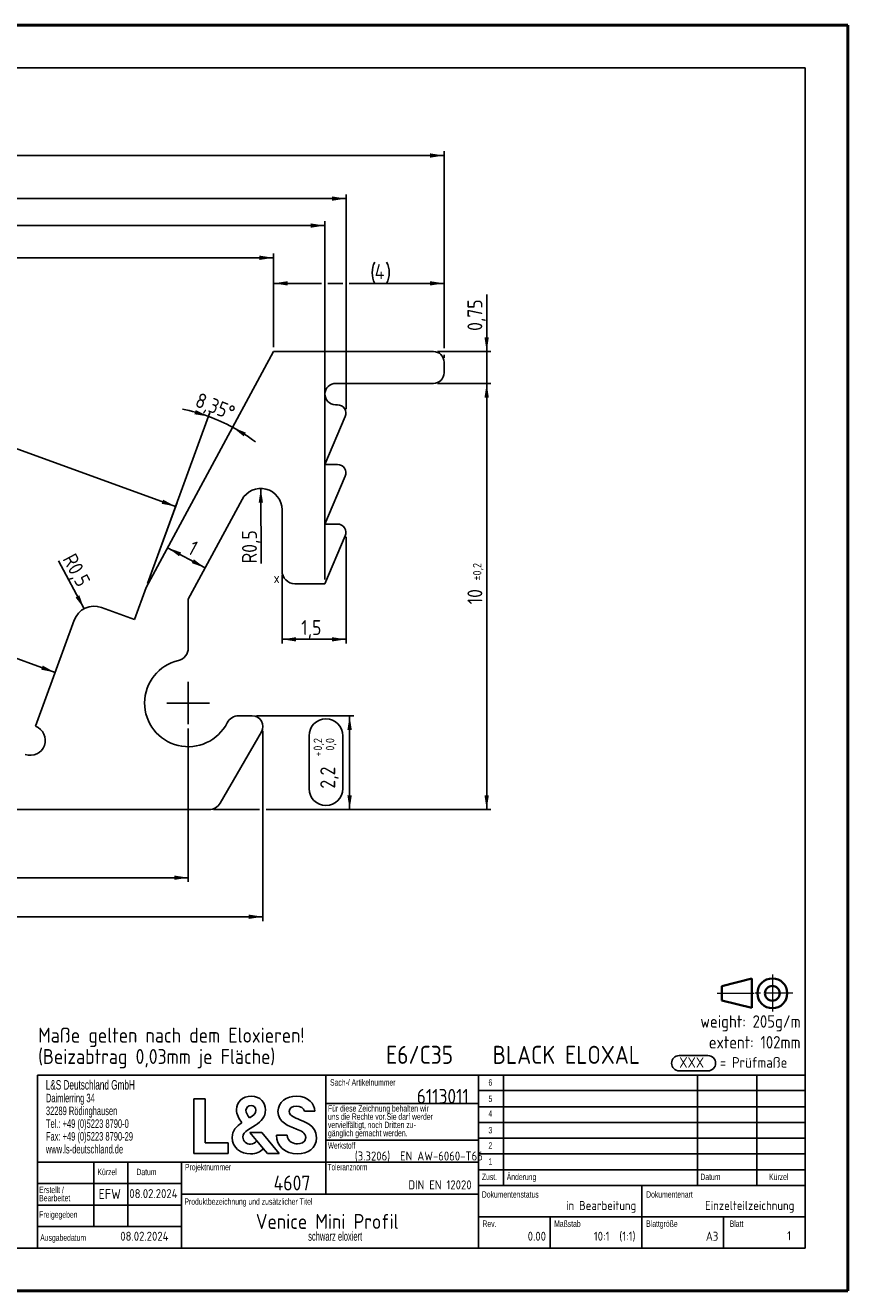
# Model space of a CAD drawing. Header units: millimetres. Extents: x 0 to 2655, y 0 to 601.
# Tile 2 of 2: x 227 to 420, y 0 to 297. Entities that reach past the tile are written whole.
import ezdxf

# ---------------------------------------------------------------- set-up
doc = ezdxf.new("R2010")
doc.units = ezdxf.units.MM
doc.linetypes.add('CENTER', pattern=[10.16, 6.35, -1.27, 1.27, -1.27])
doc.layers.add('FORMAT', color=7, linetype='Continuous')
doc.styles.add('SLDTEXTSTYLE0', font='ISOCP', dxfattribs={"width": 0.96})
doc.styles.add('SLDTEXTSTYLE1', font='TXT', dxfattribs={"width": 0.638186})
doc.styles.add('SLDTEXTSTYLE2', font='TXT', dxfattribs={"width": 0.605})
doc.dimstyles.new('SLDDIMSTYLE1', dxfattribs={"dimtxt": 3.5, "dimasz": 3.302, "dimexe": 0, "dimexo": 0.0625, "dimgap": 0.875, "dimtad": 1, "dimdec": 4, "dimlfac": 0.1, "dimzin": 12, "dimdsep": 46, "dimtxsty": 'SLDTEXTSTYLE0', "dimsah": 1, "dimcen": 0.09, "dimadec": 0, "dimazin": 3, "dimtfac": 1, "dimtdec": 0, "dimtofl": 0, "dimtmove": 0, "dimatfit": 3, "dimfxl": 0, "dimfrac": 2, "dimtolj": 1, "dimtzin": 12, "dimarcsym": 0})
doc.dimstyles.new('SLDDIMSTYLE10', dxfattribs={"dimtxt": 3.5, "dimasz": 3.302, "dimexe": 0, "dimexo": 0.0625, "dimgap": 0.875, "dimtad": 1, "dimdec": 1, "dimlfac": 0.1, "dimrnd": 1e-09, "dimzin": 12, "dimdsep": 46, "dimtxsty": 'SLDTEXTSTYLE0', "dimsah": 1, "dimcen": 0.09, "dimadec": 0, "dimazin": 3, "dimtol": 1, "dimtp": 0.25, "dimtm": 0.25, "dimtfac": 1, "dimtofl": 0, "dimtmove": 0, "dimatfit": 3, "dimfxl": 0, "dimfrac": 2, "dimtolj": 1, "dimarcsym": 0})
doc.dimstyles.new('SLDDIMSTYLE11', dxfattribs={"dimtxt": 3.5, "dimasz": 3.302, "dimexe": 0, "dimexo": 0.0625, "dimgap": 0.875, "dimtad": 1, "dimdec": 1, "dimlfac": 0.1, "dimrnd": 1e-09, "dimzin": 12, "dimdsep": 46, "dimtxsty": 'SLDTEXTSTYLE0', "dimsah": 1, "dimcen": 0.09, "dimadec": 0, "dimazin": 3, "dimtol": 1, "dimtp": 0.2, "dimtfac": 1, "dimtdec": 1, "dimtofl": 0, "dimtmove": 0, "dimatfit": 3, "dimfxl": 0, "dimfrac": 2, "dimtolj": 1, "dimarcsym": 0})
doc.dimstyles.new('SLDDIMSTYLE12', dxfattribs={"dimtxt": 3.5, "dimasz": 3.302, "dimexe": 0, "dimexo": 0.0625, "dimgap": 0.875, "dimtad": 1, "dimlfac": 0.1, "dimrnd": 1e-09, "dimdsep": 46, "dimtxsty": 'SLDTEXTSTYLE0', "dimsah": 1, "dimcen": 0.09, "dimadec": 0, "dimazin": 2, "dimtfac": 1, "dimtmove": 0, "dimatfit": 0, "dimfxl": 0, "dimfrac": 2, "dimtolj": 1, "dimtzin": 12, "dimarcsym": 0})
doc.dimstyles.new('SLDDIMSTYLE15', dxfattribs={"dimtxt": 3.5, "dimasz": 3.302, "dimexe": 0, "dimexo": 0.0625, "dimgap": 0.875, "dimtad": 1, "dimdec": 1, "dimlfac": 0.1, "dimrnd": 1e-09, "dimdsep": 46, "dimtxsty": 'SLDTEXTSTYLE0', "dimsah": 1, "dimcen": 0, "dimadec": 0, "dimazin": 2, "dimtfac": 1, "dimtdec": 1, "dimtofl": 0, "dimtmove": 1, "dimatfit": 3, "dimfxl": 0, "dimfrac": 2, "dimtolj": 1, "dimtzin": 12, "dimarcsym": 0})
doc.dimstyles.new('SLDDIMSTYLE16', dxfattribs={"dimtxt": 3.5, "dimasz": 3.302, "dimexe": 0, "dimexo": 0.0625, "dimgap": 0.875, "dimtad": 1, "dimdec": 4, "dimlfac": 0.1, "dimzin": 12, "dimdsep": 46, "dimtxsty": 'SLDTEXTSTYLE0', "dimsah": 1, "dimcen": 0.09, "dimazin": 3, "dimtfac": 1, "dimtofl": 0, "dimtmove": 0, "dimatfit": 3, "dimfxl": 0, "dimfrac": 2, "dimtolj": 1, "dimtzin": 12, "dimarcsym": 0})
doc.dimstyles.new('SLDDIMSTYLE17', dxfattribs={"dimtxt": 3.5, "dimasz": 3.302, "dimexe": 0, "dimexo": 0.0625, "dimgap": 0.875, "dimtad": 1, "dimdec": 1, "dimlfac": 0.1, "dimrnd": 1e-09, "dimzin": 12, "dimdsep": 46, "dimtxsty": 'SLDTEXTSTYLE0', "dimsah": 1, "dimcen": 0.09, "dimadec": 0, "dimazin": 3, "dimtol": 1, "dimtp": 0.1, "dimtm": 0.2, "dimtfac": 1, "dimtdec": 1, "dimtofl": 0, "dimtmove": 0, "dimatfit": 3, "dimfxl": 0, "dimfrac": 2, "dimtolj": 1, "dimarcsym": 0})
doc.dimstyles.new('SLDDIMSTYLE18', dxfattribs={"dimtxt": 3.5, "dimasz": 3.302, "dimexe": 0, "dimexo": 0.0625, "dimgap": 0.875, "dimtad": 1, "dimdec": 1, "dimlfac": 0.1, "dimrnd": 1e-09, "dimzin": 12, "dimdsep": 46, "dimtxsty": 'SLDTEXTSTYLE0', "dimsah": 1, "dimcen": 0.09, "dimadec": 0, "dimazin": 3, "dimtfac": 1, "dimtofl": 0, "dimtmove": 0, "dimatfit": 3, "dimfxl": 0, "dimfrac": 2, "dimtolj": 1, "dimtzin": 12, "dimarcsym": 0})
doc.dimstyles.new('SLDDIMSTYLE19', dxfattribs={"dimtxt": 3.5, "dimasz": 3.302, "dimexe": 0, "dimexo": 0.0625, "dimgap": 0.875, "dimtad": 1, "dimdec": 1, "dimlfac": 0.1, "dimrnd": 1e-09, "dimdsep": 46, "dimtxsty": 'SLDTEXTSTYLE0', "dimsah": 1, "dimcen": 0, "dimadec": 0, "dimazin": 2, "dimtfac": 1, "dimtdec": 1, "dimtofl": 0, "dimtmove": 0, "dimatfit": 3, "dimfxl": 0, "dimfrac": 2, "dimtolj": 1, "dimtzin": 12, "dimarcsym": 0})
doc.dimstyles.new('SLDDIMSTYLE2', dxfattribs={"dimtxt": 3.5, "dimasz": 3.302, "dimexe": 0, "dimexo": 0.0625, "dimgap": 0.875, "dimtad": 1, "dimdec": 0, "dimlfac": 0.1, "dimrnd": 1e-09, "dimzin": 12, "dimdsep": 46, "dimtxsty": 'SLDTEXTSTYLE0', "dimsah": 1, "dimcen": 0.09, "dimadec": 0, "dimazin": 3, "dimtfac": 1, "dimtdec": 0, "dimtofl": 0, "dimtmove": 0, "dimatfit": 3, "dimfxl": 0, "dimfrac": 2, "dimtolj": 1, "dimtzin": 12, "dimarcsym": 0})
doc.dimstyles.new('SLDDIMSTYLE5', dxfattribs={"dimtxt": 3.5, "dimasz": 3.302, "dimexe": 0, "dimexo": 0.0625, "dimgap": 0.875, "dimtad": 1, "dimdec": 1, "dimlfac": 0.1, "dimrnd": 1e-09, "dimzin": 12, "dimdsep": 46, "dimtxsty": 'SLDTEXTSTYLE0', "dimsah": 1, "dimcen": 0.09, "dimadec": 0, "dimazin": 3, "dimtfac": 1, "dimtdec": 1, "dimtofl": 0, "dimtmove": 0, "dimatfit": 3, "dimfxl": 0, "dimfrac": 2, "dimtolj": 1, "dimtzin": 12, "dimarcsym": 0})
doc.dimstyles.new('SLDDIMSTYLE8', dxfattribs={"dimtxt": 3.5, "dimasz": 3.302, "dimexe": 0, "dimexo": 0.0625, "dimgap": 0.875, "dimtad": 1, "dimlfac": 0.1, "dimrnd": 1e-09, "dimzin": 12, "dimdsep": 46, "dimtxsty": 'SLDTEXTSTYLE0', "dimsah": 1, "dimcen": 0.09, "dimadec": 0, "dimazin": 3, "dimtol": 1, "dimtp": 0.15, "dimtm": 0.15, "dimtfac": 1, "dimtofl": 0, "dimtmove": 0, "dimatfit": 3, "dimfxl": 0, "dimfrac": 2, "dimtolj": 1, "dimarcsym": 0})
doc.dimstyles.new('SLDDIMSTYLE9', dxfattribs={"dimtxt": 3.5, "dimasz": 3.302, "dimexe": 0, "dimexo": 0.0625, "dimgap": 0.875, "dimtad": 1, "dimdec": 0, "dimlfac": 0.1, "dimrnd": 1e-09, "dimzin": 12, "dimdsep": 46, "dimtxsty": 'SLDTEXTSTYLE0', "dimsah": 1, "dimcen": 0.09, "dimadec": 0, "dimazin": 3, "dimtol": 1, "dimtp": 0.2, "dimtm": 0.2, "dimtfac": 1, "dimtdec": 1, "dimtofl": 0, "dimtmove": 0, "dimatfit": 3, "dimfxl": 0, "dimfrac": 2, "dimtolj": 1, "dimarcsym": 0})

# ---------------------------------------------------------------- blocks, each defined once
blk = doc.blocks.new('SW_NOTE_0')
at = {"layer": 'FORMAT', "color": 0}
for p, q in [((0, 3.57), (6.74, 3.57)), ((6.74, 0), (0, 0))]:
    blk.add_line(p, q, dxfattribs=at)
for centre, start, end in [((0, 1.79), 90, 270), ((6.74, 1.79), 270, 90)]:
    blk.add_arc(centre, 1.79, start, end, dxfattribs=at)
at = {"layer": 'FORMAT', "color": 0, "char_height": 2.5, "attachment_point": 1, "style": 'SLDTEXTSTYLE0'}
for s, insert in [('XXX', (0, 3.22)), ('= Prüfmaße', (9.54, 3.22))]:
    blk.add_mtext(s, dxfattribs=dict(at, insert=insert))
blk = doc.blocks.new('Prüfmaß')
at = {"layer": 'FORMAT', "color": 7}
blk.add_blockref('SW_NOTE_0', (2.07, 2.08), dxfattribs=at)
blk = doc.blocks.new('Projektionsmethode 1')
at = {"layer": 'FORMAT', "linetype": 'Continuous', "lineweight": 35}
blk.add_line((130.25, 130.8), (137.25, 132.55), dxfattribs=at)
at = {"layer": 'FORMAT', "color": 7, "linetype": 'Continuous', "lineweight": 35}
for p, q in [((130.25, 127.42), (130.25, 130.8)), ((137.25, 132.55), (137.25, 125.67)), ((130.25, 127.42), (137.25, 125.67))]:
    blk.add_line(p, q, dxfattribs=at)
at = {"layer": 'FORMAT', "lineweight": 18}
for p, q in [((142.1, 133.5), (142.1, 124.86)), ((129.18, 129.11), (137.85, 129.11))]:
    blk.add_line(p, q, dxfattribs=at)
at = {"layer": 'FORMAT', "linetype": 'CENTER', "lineweight": 18}
blk.add_line((146.92, 129.11), (137.85, 129.11), dxfattribs=at)
at = {"layer": 'FORMAT', "linetype": 'Continuous', "lineweight": 35}
for radius in [3.5, 1.75]:
    blk.add_circle((142.1, 129.11), radius, dxfattribs=at)
blk = doc.blocks.new('SW_NOTE_0_1')
at = {"layer": 'FORMAT', "color": 0, "char_height": 3.5, "attachment_point": 1, "style": 'SLDTEXTSTYLE0'}
for s, insert in [('Maße gelten nach dem Eloxieren!', (0, 4.51)), ('(Beizabtrag 0,03mm je Fläche)', (0, -0.49))]:
    blk.add_mtext(s, dxfattribs=dict(at, insert=insert))
blk = doc.blocks.new('SW_NOTE_0_2')
at = {"layer": 'FORMAT', "color": 0, "char_height": 1.4986, "attachment_point": 1, "style": 'SLDTEXTSTYLE1'}
for s, insert in [('uns die Rechte vor.Sie darf werder', (0, 0)), ('Für diese Zeichnung behalten wir', (0, 1.93)), ('vervielfältigt, noch Dritten zu-', (0, -1.94)), ('gänglich gemacht werden.', (0, -3.88))]:
    blk.add_mtext(s, dxfattribs=dict(at, insert=insert))
blk = doc.blocks.new('SW_NOTE_0_3')
at = {"layer": 'FORMAT', "color": 0, "char_height": 2, "attachment_point": 1, "style": 'SLDTEXTSTYLE1'}
for s, insert in [('Daimlerring 34', (0, 2.58)), ('32289 Rödinghausen', (0, -0.42)), ('Tel.: +49 (0)5223 8790-0', (0, -3.42)), ('Fax: +49 (0)5223 8790-29', (0, -6.42)), ('www.ls-deutschland.de', (0, -9.42))]:
    blk.add_mtext(s, dxfattribs=dict(at, insert=insert))
blk = doc.blocks.new('SW_NOTE_0_4')
at = {"layer": 'FORMAT', "color": 0, "char_height": 1.499, "attachment_point": 1, "style": 'SLDTEXTSTYLE1'}
for s, insert in [('Erstellt /', (0, 1.93)), ('Bearbeitet', (0, 0))]:
    blk.add_mtext(s, dxfattribs=dict(at, insert=insert))
blk = doc.blocks.new('SW_NOTE_0_5')
at = {"layer": 'FORMAT', "color": 0, "char_height": 2.9104, "attachment_point": 3, "style": 'SLDTEXTSTYLE0'}
for s, insert in [('weight: 205g/m', (25.65, 3.75)), ('extent: 102mm', (25.64, -1.13))]:
    blk.add_mtext(s, dxfattribs=dict(at, insert=insert))
blk = doc.blocks.new('_D_2')
at = {"layer": 'FORMAT'}
for p, q in [((105.38, 220.79), (105.38, 243.65)), ((285.38, 221.65), (285.38, 243.65)), ((285.38, 242.65), (105.38, 242.65))]:
    blk.add_line(p, q, dxfattribs=at)
for points in [[(105.38, 242.65), (108.68, 242.14), (108.68, 243.16)], [(285.38, 242.65), (282.07, 243.16), (282.07, 242.14)]]:
    blk.add_solid(points, dxfattribs=at)
at = {"layer": 'FORMAT', "insert": (198.5, 247.16), "char_height": 3.5, "attachment_point": 1, "style": 'SLDTEXTSTYLE0'}
blk.add_mtext('18', dxfattribs=at)
blk = doc.blocks.new('_D_8')
at = {"layer": 'FORMAT'}
for p, q in [((109.63, 190.65), (234.13, 145.33)), ((171.01, 177.16), (187.53, 171.14)), ((185.28, 164.96), (168.76, 170.98))]:
    blk.add_line(p, q, dxfattribs=at)
for centre, start, end in [((169.88, 174.07), 70, 250), ((186.41, 168.05), 250, 70)]:
    blk.add_arc(centre, 3.29, start, end, dxfattribs=at)
for points in [[(109.63, 190.65), (112.55, 189.04), (112.9, 190)], [(234.13, 145.33), (231.21, 146.94), (230.86, 145.98)]]:
    blk.add_solid(points, dxfattribs=at)
at = {"layer": 'FORMAT', "attachment_point": 1, "rotation": 340, "style": 'SLDTEXTSTYLE0'}
for s, insert, char_height in [('13,25', (170.57, 175.96), 3.5), ('±0,15', (181.12, 170.74), 2)]:
    blk.add_mtext(s, dxfattribs=dict(at, insert=insert, char_height=char_height))
blk = doc.blocks.new('_D_9')
at = {"layer": 'FORMAT'}
for p, q in [((105.57, 218.24), (113.34, 239.59)), ((262.41, 184.27), (113, 238.65)), ((255.83, 166.21), (262.75, 185.21))]:
    blk.add_line(p, q, dxfattribs=at)
for points in [[(113, 238.65), (115.93, 237.04), (116.27, 238)], [(262.41, 184.27), (259.48, 185.88), (259.13, 184.92)]]:
    blk.add_solid(points, dxfattribs=at)
at = {"layer": 'FORMAT', "insert": (183.56, 217.77), "char_height": 3.5, "attachment_point": 1, "rotation": 340, "style": 'SLDTEXTSTYLE0'}
blk.add_mtext('15,9', dxfattribs=at)
blk = doc.blocks.new('_D_11')
at = {"layer": 'FORMAT'}
for p, q in [((125.38, 132.15), (125.38, 96.15)), ((265.38, 132.15), (265.38, 96.15)), ((189.94, 105.04), (200.76, 105.04)), ((200.76, 98.47), (189.94, 98.47)), ((125.38, 97.15), (265.38, 97.15))]:
    blk.add_line(p, q, dxfattribs=at)
for centre, start, end in [((189.94, 101.75), 90, 270), ((200.76, 101.75), 270, 90)]:
    blk.add_arc(centre, 3.29, start, end, dxfattribs=at)
for points in [[(125.38, 97.15), (128.68, 96.64), (128.68, 97.66)], [(265.38, 97.15), (262.07, 97.66), (262.07, 96.64)]]:
    blk.add_solid(points, dxfattribs=at)
at = {"layer": 'FORMAT', "attachment_point": 1, "style": 'SLDTEXTSTYLE0'}
for s, insert, char_height in [('14', (189.94, 103.77), 3.5), ('±0,2', (195.88, 102.48), 2)]:
    blk.add_mtext(s, dxfattribs=dict(at, insert=insert, char_height=char_height))
blk = doc.blocks.new('_D_12')
at = {"layer": 'FORMAT'}
for p, q in [((107.88, 131.65), (107.88, 86.98)), ((282.88, 131.65), (282.88, 86.98)), ((187.58, 95.87), (203.12, 95.87)), ((203.12, 89.29), (187.58, 89.29)), ((282.88, 87.98), (107.88, 87.98))]:
    blk.add_line(p, q, dxfattribs=at)
for centre, start, end in [((187.58, 92.58), 90, 270), ((203.12, 92.58), 270, 90)]:
    blk.add_arc(centre, 3.29, start, end, dxfattribs=at)
for points in [[(107.88, 87.98), (111.18, 87.47), (111.18, 88.49)], [(282.88, 87.98), (279.57, 88.49), (279.57, 87.47)]]:
    blk.add_solid(points, dxfattribs=at)
at = {"layer": 'FORMAT', "attachment_point": 1, "style": 'SLDTEXTSTYLE0'}
for s, insert, char_height in [('17,5', (187.58, 94.59), 3.5), ('±0,25', (196.83, 93.3), 2)]:
    blk.add_mtext(s, dxfattribs=dict(at, insert=insert, char_height=char_height))
blk = doc.blocks.new('_D_14')
at = {"layer": 'FORMAT'}
for p, q in [((281.38, 135.15), (304.22, 135.15)), ((303.22, 135.15), (303.22, 113.15)), ((293.7, 118.06), (293.7, 130.46)), ((301.63, 130.46), (301.63, 118.06)), ((271.27, 113.15), (282.11, 113.15)), ((283.64, 113.15), (304.22, 113.15))]:
    blk.add_line(p, q, dxfattribs=at)
for centre, start, end in [((297.67, 130.46), 0, 180), ((297.67, 118.06), 180, 0)]:
    blk.add_arc(centre, 3.97, start, end, dxfattribs=at)
for points in [[(303.22, 135.15), (302.71, 131.85), (303.73, 131.85)], [(303.22, 113.15), (303.73, 116.45), (302.71, 116.45)]]:
    blk.add_solid(points, dxfattribs=at)
at = {"layer": 'FORMAT', "attachment_point": 1, "rotation": 90, "style": 'SLDTEXTSTYLE0'}
for s, insert, char_height in [('0,2', (294.77, 126.97), 2), ('0,0', (297.63, 126.97), 2), ('+', (294.77, 125.57), 2), ('2,2', (296.34, 118.06), 3.5)]:
    blk.add_mtext(s, dxfattribs=dict(at, insert=insert, char_height=char_height))
blk = doc.blocks.new('_D_15')
at = {"layer": 'FORMAT'}
for p, q in [((335.38, 220.65), (335.38, 234.05)), ((323.88, 220.65), (336.38, 220.65)), ((335.38, 220.65), (335.38, 213.15)), ((323.88, 213.15), (336.38, 213.15)), ((335.38, 213.15), (335.38, 206.8))]:
    blk.add_line(p, q, dxfattribs=at)
for points in [[(335.38, 220.65), (335.88, 223.95), (334.87, 223.95)], [(335.38, 213.15), (334.87, 209.85), (335.88, 209.85)]]:
    blk.add_solid(points, dxfattribs=at)
at = {"layer": 'FORMAT', "insert": (330.86, 225.49), "char_height": 3.5, "attachment_point": 1, "rotation": 90, "style": 'SLDTEXTSTYLE0'}
blk.add_mtext('0,75', dxfattribs=at)
blk = doc.blocks.new('_D_16')
at = {"layer": 'FORMAT'}
for p, q in [((323.88, 213.15), (336.38, 213.15)), ((335.38, 213.15), (335.38, 113.15)), ((271.27, 113.15), (282.11, 113.15)), ((283.64, 113.15), (336.38, 113.15))]:
    blk.add_line(p, q, dxfattribs=at)
for points in [[(335.38, 213.15), (334.87, 209.85), (335.88, 209.85)], [(335.38, 113.15), (335.88, 116.45), (334.87, 116.45)]]:
    blk.add_solid(points, dxfattribs=at)
at = {"layer": 'FORMAT', "attachment_point": 1, "rotation": 90, "style": 'SLDTEXTSTYLE0'}
for s, insert, char_height in [('±0,2', (332.15, 166.9), 2), ('10', (330.86, 161.31), 3.5)]:
    blk.add_mtext(s, dxfattribs=dict(at, insert=insert, char_height=char_height))
blk = doc.blocks.new('_D_21')
at = {"layer": 'FORMAT'}
for p, q in [((302.38, 177.15), (302.38, 152.1)), ((287.38, 168.15), (287.38, 152.1)), ((302.38, 153.1), (287.38, 153.1))]:
    blk.add_line(p, q, dxfattribs=at)
for points in [[(287.38, 153.1), (290.68, 152.59), (290.68, 153.6)], [(302.38, 153.1), (299.07, 153.6), (299.07, 152.59)]]:
    blk.add_solid(points, dxfattribs=at)
at = {"layer": 'FORMAT', "insert": (291.87, 157.61), "char_height": 3.5, "attachment_point": 1, "style": 'SLDTEXTSTYLE0'}
blk.add_mtext('1,5', dxfattribs=at)
blk = doc.blocks.new('_D_22')
at = {"layer": 'FORMAT'}
blk.add_line((282.38, 188.5), (282.48, 170.91), dxfattribs=at)
blk.add_solid([(282.38, 188.5), (281.89, 185.2), (282.9, 185.2)], dxfattribs=at)
at = {"layer": 'FORMAT', "insert": (277.97, 170.91), "char_height": 3.5, "attachment_point": 1, "rotation": 90, "style": 'SLDTEXTSTYLE0'}
blk.add_mtext('R0,5', dxfattribs=at)
blk = doc.blocks.new('_D_23')
at = {"layer": 'FORMAT'}
blk.add_line((260.53, 174.61), (269.33, 169.86), dxfattribs=at)
for points in [[(260.53, 174.61), (263.2, 172.6), (263.68, 173.49)], [(269.33, 169.86), (266.67, 171.88), (266.19, 170.99)]]:
    blk.add_solid(points, dxfattribs=at)
at = {"layer": 'FORMAT', "insert": (266.66, 176.43), "char_height": 3.5, "attachment_point": 1, "rotation": 331.6505, "style": 'SLDTEXTSTYLE0'}
blk.add_mtext('1', dxfattribs=at)
blk = doc.blocks.new('_D_24')
at = {"layer": 'FORMAT'}
blk.add_line((255.83, 166.21), (270.44, 206.35), dxfattribs=at)
for start, end in [(70, 78.4965), (61.6505, 70), (53.154, 61.6505)]:
    blk.add_arc((255.49, 165.27), 42.72, start, end, dxfattribs=at)
for points in [[(270.1, 205.41), (267.11, 206.9), (266.8, 205.93)], [(275.78, 202.86), (278.36, 200.75), (278.88, 201.62)]]:
    blk.add_solid(points, dxfattribs=at)
at = {"layer": 'FORMAT', "insert": (268.01, 211.12), "char_height": 3.5, "attachment_point": 1, "rotation": 338.2903, "style": 'SLDTEXTSTYLE0'}
blk.add_mtext('8,35°', dxfattribs=at)
blk = doc.blocks.new('_D_25')
at = {"layer": 'FORMAT'}
for p, q in [((195.01, 274.54), (206.19, 274.54)), ((65.38, 219.15), (65.38, 267.65)), ((206.19, 267.97), (195.01, 267.97)), ((325.38, 221.41), (325.38, 267.65)), ((65.38, 266.65), (325.38, 266.65)), ((325.38, 219.15), (325.38, 219.89))]:
    blk.add_line(p, q, dxfattribs=at)
for centre, start, end in [((195.01, 271.25), 90, 270), ((206.19, 271.25), 270, 90)]:
    blk.add_arc(centre, 3.29, start, end, dxfattribs=at)
for points in [[(65.38, 266.65), (68.68, 266.14), (68.68, 267.16)], [(325.38, 266.65), (322.07, 267.16), (322.07, 266.14)]]:
    blk.add_solid(points, dxfattribs=at)
at = {"layer": 'FORMAT', "attachment_point": 1, "style": 'SLDTEXTSTYLE0'}
for s, insert, char_height in [('26', (195.01, 273.27), 3.5), ('±0,2', (201.3, 271.98), 2)]:
    blk.add_mtext(s, dxfattribs=dict(at, insert=insert, char_height=char_height))
blk = doc.blocks.new('_D_26')
at = {"layer": 'FORMAT'}
for p, q in [((193.35, 266.06), (207.85, 266.06)), ((88.38, 208.91), (88.38, 257.54)), ((302.38, 256.54), (88.38, 256.54)), ((207.85, 258.12), (193.35, 258.12)), ((302.38, 207.15), (302.38, 257.54)), ((88.38, 207.15), (88.38, 207.39))]:
    blk.add_line(p, q, dxfattribs=at)
for centre, start, end in [((193.35, 262.09), 90, 270), ((207.85, 262.09), 270, 90)]:
    blk.add_arc(centre, 3.97, start, end, dxfattribs=at)
for points in [[(88.38, 256.54), (91.68, 256.03), (91.68, 257.05)], [(302.38, 256.54), (299.07, 257.05), (299.07, 256.03)]]:
    blk.add_solid(points, dxfattribs=at)
at = {"layer": 'FORMAT', "attachment_point": 1, "style": 'SLDTEXTSTYLE0'}
for s, insert, char_height in [('+', (202.96, 264.99), 2), ('0,1', (204.36, 264.99), 2), ('21,4', (193.35, 263.42), 3.5), ('0,2', (204.36, 262.13), 2), ('-', (202.96, 262.13), 2)]:
    blk.add_mtext(s, dxfattribs=dict(at, insert=insert, char_height=char_height))
blk = doc.blocks.new('_D_27')
at = {"layer": 'FORMAT'}
for p, q in [((93.38, 172.67), (93.38, 251.21)), ((297.38, 250.21), (93.38, 250.21)), ((297.38, 167.15), (297.38, 251.21)), ((93.38, 161.95), (93.38, 171.15))]:
    blk.add_line(p, q, dxfattribs=at)
for points in [[(93.38, 250.21), (96.68, 249.7), (96.68, 250.72)], [(297.38, 250.21), (294.07, 250.72), (294.07, 249.7)]]:
    blk.add_solid(points, dxfattribs=at)
at = {"layer": 'FORMAT', "insert": (196.15, 254.72), "char_height": 3.5, "attachment_point": 1, "style": 'SLDTEXTSTYLE0'}
blk.add_mtext('20,4', dxfattribs=at)
blk = doc.blocks.new('_D_29')
at = {"layer": 'FORMAT'}
for p, q in [((285.38, 221.65), (285.38, 237.65)), ((325.38, 221.41), (325.38, 237.65)), ((285.38, 236.65), (296.61, 236.65)), ((298.14, 236.65), (301.61, 236.65)), ((303.14, 236.65), (325.38, 236.65)), ((325.38, 219.15), (325.38, 219.89))]:
    blk.add_line(p, q, dxfattribs=at)
for centre, start, end in [((314.12, 239.15), 153.4349, 206.5651), ((306.91, 239.15), 333.4349, 26.5651)]:
    blk.add_arc(centre, 5.59, start, end, dxfattribs=at)
for points in [[(285.38, 236.65), (288.68, 236.14), (288.68, 237.16)], [(325.38, 236.65), (322.07, 237.16), (322.07, 236.14)]]:
    blk.add_solid(points, dxfattribs=at)
at = {"layer": 'FORMAT', "insert": (309.11, 241.16), "char_height": 3.5, "attachment_point": 1, "style": 'SLDTEXTSTYLE0'}
blk.add_mtext('4', dxfattribs=at)
blk = doc.blocks.new('_D_30')
at = {"layer": 'FORMAT'}
blk.add_line((240.93, 160.28), (234.92, 171.5), dxfattribs=at)
blk.add_solid([(240.93, 160.28), (239.82, 163.43), (238.92, 162.95)], dxfattribs=at)
at = {"layer": 'FORMAT', "insert": (238.86, 173.61), "char_height": 3.5, "attachment_point": 1, "rotation": 298.1767, "style": 'SLDTEXTSTYLE0'}
blk.add_mtext('R0,5', dxfattribs=at)
blk = doc.blocks.new('_D_33')
at = {"layer": 'FORMAT'}
blk.add_arc((253.94, 113.15), 79.52, 160, 180, dxfattribs=at)
for points in [[(179.22, 140.35), (177.67, 137.39), (178.63, 137.06)], [(174.42, 113.15), (175, 116.44), (173.98, 116.46)]]:
    blk.add_solid(points, dxfattribs=at)
at = {"layer": 'FORMAT', "insert": (170.74, 125.46), "char_height": 3.5, "attachment_point": 1, "rotation": 79.2056, "style": 'SLDTEXTSTYLE0'}
blk.add_mtext('20°', dxfattribs=at)
blk = doc.blocks.new('SW_CENTERMARKSYMBOL_0')
at = {"layer": 'FORMAT', "color": 0}
for q in [(0, 5), (-5, 0), (0, -5), (5, 0)]:
    blk.add_line((0, 0), q, dxfattribs=at)

msp = doc.modelspace()

# ---------------------------------------------------------------- linework, layer by layer
at = {"color": 7, "linetype": 'Continuous', "lineweight": 50}
for p, q in [((0.07884, 297.21478), (420.07884, 297.21478)), ((420.07884, 0.21478), (420.07884, 297.21478)), ((0.07884, 0.21478), (420.07884, 0.21478))]:
    msp.add_line(p, q, dxfattribs=at)
at = {"color": 7, "linetype": 'Continuous', "lineweight": 25}
for p, q in [((285.37531, 220.65242), (255.49072, 165.2654)), ((285.37531, 220.65242), (322.87531, 220.65242)), ((325.37531, 215.65242), (325.37531, 218.15242)), ((299.99849, 213.15242), (322.87531, 213.15242)), ((300.37531, 208.15242), (299.87531, 208.15242)), ((297.37531, 194.15242), (302.21163, 205.36001)), ((300.37531, 194.15242), (297.37531, 194.15242)), ((297.37531, 180.15242), (302.21163, 191.36001)), ((265.37531, 162.52581), (277.97497, 185.87757)), ((287.37531, 183.50332), (287.37531, 169.15242)), ((300.37531, 180.15242), (297.37531, 180.15242)), ((297.37531, 166.15242), (302.21163, 177.36001)), ((252.75456, 157.74786), (255.49072, 165.2654)), ((297.37531, 166.15242), (290.37531, 166.15242)), ((245.00209, 160.56953), (252.75456, 157.74786)), ((265.37531, 151.05833), (265.37531, 162.52581)), ((238.59353, 157.58117), (229.53, 132.67931)), ((277.18897, 135.15242), (280.37531, 135.15242)), ((282.54037, 131.40242), (272.86976, 114.65242)), ((270.27168, 113.15242), (120.47894, 113.15242))]:
    msp.add_line(p, q, dxfattribs=at)
for centre, radius, start, end in [((322.87531, 218.15242), 2.5, 0, 90), ((322.87531, 215.65242), 2.5, 270, 0), ((299.9369, 210.65242), 2.50076, 88.5887677, 268.5887677), ((300.37531, 206.15242), 2, 336.6587288, 90), ((300.37531, 192.15242), 2, 336.6587288, 90), ((282.37531, 183.50332), 5, 360, 151.6504999), ((300.37531, 178.15242), 2, 336.6587288, 90), ((290.37531, 169.15242), 3, 180, 270), ((243.29199, 155.87107), 5, 70, 160), ((262.37531, 151.05833), 3, 283.0861048, 360), ((265.37531, 138.15242), 10.25, 103.0861048, 333.0745886), ((277.18897, 132.15242), 3, 90, 153.0745886), ((280.37531, 132.65242), 2.5, 330, 90), ((228.33293, 129.39039), 3.5, 250, 70), ((270.27168, 116.15242), 3, 270, 330)]:
    msp.add_arc(centre, radius, start, end, dxfattribs=at)
at = {"layer": 'FORMAT'}
for p, q in [((20.07884, 287.21478), (410.07884, 287.21478)), ((333.48738, 24.92584), (333.48738, 50.82584)), ((410.07884, 10.21478), (410.07884, 50.82584)), ((333.48738, 44.16708), (297.65199, 44.16708)), ((297.65199, 35.52975), (333.48738, 35.52975)), ((243.17561, 30.41478), (243.17561, 15.26447)), ((251.15515, 30.41478), (251.15515, 15.26447)), ((263.81224, 15.26447), (263.81224, 30.41478)), ((297.65199, 30.41478), (333.48738, 30.41478)), ((297.65199, 30.41478), (297.65199, 22.83978)), ((229.97249, 25.36478), (263.71461, 25.36478)), ((333.48738, 24.92584), (410.07884, 24.92584)), ((333.48738, 10.21478), (333.48738, 24.92584)), ((371.78311, 24.92584), (371.78311, 10.21478)), ((263.81224, 22.83962), (333.48738, 22.83962)), ((229.97249, 20.31478), (263.71461, 20.31478)), ((263.81224, 15.26447), (229.97249, 15.26447)), ((263.81224, 10.21478), (263.81224, 15.26447)), ((333.48738, 17.57031), (410.07884, 17.57031)), ((350.30626, 17.57031), (350.30626, 10.21478)), ((390.9057, 17.57031), (390.9057, 10.21478)), ((229.97249, 10.21478), (263.81224, 10.21478)), ((229.97249, 10.21478), (410.07884, 10.21478)), ((230.07886, 10.21478), (410.07884, 10.21478)), ((263.81224, 10.21478), (333.48738, 10.21478))]:
    msp.add_line(p, q, dxfattribs=at)
at = {"layer": 'FORMAT', "color": 250, "lineweight": 25}
for p, q in [((410.07884, 10.21478), (410.07884, 287.21478)), ((229.97249, 10.21478), (229.97249, 50.82584)), ((410.07884, 50.82584), (229.97249, 50.82584)), ((297.65199, 30.41478), (297.65199, 50.82584)), ((339.30779, 24.92584), (339.30779, 50.82584)), ((384.86851, 24.92584), (384.86851, 50.82584)), ((398.75603, 24.92584), (398.75603, 50.82584)), ((410.07884, 47.22814), (333.48738, 47.22814)), ((410.07886, 43.35033), (333.48738, 43.35033)), ((410.07884, 39.72584), (333.48256, 39.72534)), ((410.07884, 36.02584), (333.48738, 36.02584)), ((297.65199, 30.41478), (229.97249, 30.41478)), ((410.07884, 32.32584), (333.48738, 32.32584)), ((410.07884, 28.56702), (333.48738, 28.56702)), ((410.07884, 10.21478), (20.07884, 10.21478))]:
    msp.add_line(p, q, dxfattribs=at)
at = {"layer": 'FORMAT', "linetype": 'Continuous'}
for p, q in [((269.3201, 45.21444), (266.65199, 45.21444)), ((266.65199, 45.21444), (266.65199, 32.41478)), ((269.3201, 34.91157), (269.3201, 45.21444)), ((292.63077, 42.32541), (295.07044, 42.32541)), ((279.29311, 37.92274), (281.16086, 39.04723)), ((279.79449, 37.33184), (282.9673, 33.55426)), ((282.59028, 37.33184), (279.79449, 37.33184)), ((286.68801, 32.41478), (282.59028, 37.33184)), ((288.53324, 36.72199), (286.05608, 36.72199)), ((274.73633, 34.91157), (269.3201, 34.91157)), ((274.73633, 32.41478), (274.73633, 34.91157)), ((282.9673, 33.55426), (281.42025, 35.3962)), ((282.9673, 33.55426), (283.92442, 32.41478)), ((266.65199, 32.41478), (274.73633, 32.41478)), ((283.92442, 32.41478), (286.68801, 32.41478))]:
    msp.add_line(p, q, dxfattribs=at)
for points in [[(280.15102, 45.85143), (278.05442, 45.85143), (276.66338, 44.45993), (276.66338, 42.70663)], [(283.4861, 42.63034), (283.4861, 44.36468), (282.3237, 45.85143), (280.15102, 45.85143)], [(290.76303, 45.87039), (288.38089, 45.87039), (286.41814, 44.49786), (286.41814, 42.24912)], [(295.07044, 42.32541), (295.07044, 44.02138), (293.52659, 45.87039), (290.76303, 45.87039)], [(276.66338, 42.70663), (276.66338, 41.54401), (277.2922, 40.51501), (277.92103, 39.63813)], [(279.76982, 40.78156), (280.62727, 41.29597), (281.23692, 41.81079), (281.23692, 42.59221)], [(281.16086, 39.04723), (282.45687, 39.90491), (283.4861, 41.01021), (283.4861, 42.63034)], [(286.41814, 42.24912), (286.41814, 39.7142), (288.9526, 38.85672), (290.74406, 38.15161)], [(289.04809, 42.24912), (289.04809, 43.08763), (289.81051, 43.54515), (290.72532, 43.54515)], [(291.08713, 40.51501), (289.79135, 41.10569), (289.04809, 41.42957), (289.04809, 42.24912)], [(290.72532, 43.54515), (291.67826, 43.54515), (292.49736, 43.06867), (292.63077, 42.32541)], [(277.92103, 39.63813), (276.66338, 38.79939), (275.67208, 37.82749), (275.67208, 36.16944)], [(295.45144, 36.13151), (295.45144, 39.14248), (292.47842, 39.88595), (291.08713, 40.51501)], [(275.67208, 36.16944), (275.67208, 33.80627), (277.65423, 32.31952), (279.99846, 32.31952)], [(278.18761, 36.2647), (278.18761, 37.00773), (278.6643, 37.48464), (279.29311, 37.92274)], [(279.99846, 34.58746), (279.02633, 34.58746), (278.18761, 35.2736), (278.18761, 36.2647)], [(286.05608, 36.72199), (286.05608, 34.22541), (288.07595, 32.31952), (290.9921, 32.31952)], [(290.97293, 34.68292), (290.13399, 34.68292), (288.76189, 35.06392), (288.53324, 36.72199)], [(290.74406, 38.15161), (291.83039, 37.73225), (292.91674, 37.27496), (292.91674, 36.15048)], [(292.91674, 36.15048), (292.91674, 34.91157), (291.62094, 34.68292), (290.97293, 34.68292)], [(290.9921, 32.31952), (293.41239, 32.31952), (295.45144, 33.63473), (295.45144, 36.13151)], [(281.42025, 35.3962), (281.09746, 34.92556), (280.69817, 34.58746), (279.99846, 34.58746)], [(279.99846, 32.31952), (281.33019, 32.31952), (282.24366, 32.79447), (282.9673, 33.55426)]]:
    msp.add_open_spline(points, degree=3, dxfattribs=at)
for points, knots in [([(281.23692, 42.59221), (281.23692, 43.3736), (280.62727, 43.67831), (280.09369, 43.67831), (279.44546, 43.67831), (278.91211, 43.20186), (278.91211, 42.55383), (278.91211, 41.98257), (279.35043, 41.31537), (279.76982, 40.78156)], [0, 0, 0, 0, 1, 1, 1, 2, 2, 2, 3, 3, 3, 3]), ([(279.76982, 40.78156), (279.35043, 41.31537), (278.91211, 41.98257), (278.91211, 42.55383), (278.91211, 43.20186), (279.44546, 43.67831), (280.09369, 43.67831)], [2, 2, 2, 2, 3, 3, 3, 4, 4, 4, 4]), ([(280.09369, 43.67831), (280.62727, 43.67831), (281.23692, 43.3736), (281.23692, 42.59221), (281.23692, 41.81079), (280.62727, 41.29597), (279.76982, 40.78156)], [0, 0, 0, 0, 1, 1, 1, 2, 2, 2, 2])]:
    msp.add_open_spline(points, degree=3, knots=knots, dxfattribs=at)

# ---------------------------------------------------------------- block references
at = {"layer": 'FORMAT'}
for name, p in [('SW_CENTERMARKSYMBOL_0', (265.37531, 138.15242)), ('Projektionsmethode 1', (260.30563, -59.09846)), ('SW_NOTE_0_5', (383.39261, 61.1061)), ('SW_NOTE_0_1', (230.14043, 57.42356)), ('Prüfmaß', (378.49432, 49.73639))]:
    msp.add_blockref(name, p, dxfattribs=at)
at = {"layer": 'FORMAT', "color": 250}
for name, p in [('SW_NOTE_0_3', (231.96628, 43.85083)), ('SW_NOTE_0_2', (298.1436, 41.8247)), ('SW_NOTE_0_4', (230.39428, 22.69092))]:
    msp.add_blockref(name, p, dxfattribs=at)

# ---------------------------------------------------------------- texts
at = {"layer": 'FORMAT', "attachment_point": 1, "style": 'SLDTEXTSTYLE0'}
for s, insert, char_height in [('x', (285.39872, 168.66836), 2.38125), ('E6/C35    BLACK ELOXAL', (311.75894, 57.68728), 4.2333333), ('4607', (285.38854, 27.24419), 3.5), ('EFW', (244.32463, 24.07859), 2.38125), ('08.02.2024', (251.53337, 24.05543), 2.116667), ('Venice Mini Profil', (281.23411, 18.21342), 3.5)]:
    msp.add_mtext(s, dxfattribs=dict(at, insert=insert, char_height=char_height))
at = {"layer": 'FORMAT', "color": 250}
for s, insert, char_height, attachment_point, style in [('L&S Deutschland GmbH', (231.93523, 49.65566), 2.2479, 1, 'SLDTEXTSTYLE1'), ('Sach-/ Artikelnummer', (298.62405, 49.84686), 1.4986, 1, 'SLDTEXTSTYLE1'), ('6113011', (318.96657, 47.56368), 3.439583, 1, 'SLDTEXTSTYLE0'), ('6', (335.79965, 49.84686), 1.4986, 1, 'SLDTEXTSTYLE1'), ('5', (335.79965, 46.00037), 1.4986, 1, 'SLDTEXTSTYLE1'), ('4', (335.79965, 42.52405), 1.4986, 1, 'SLDTEXTSTYLE1'), ('3', (335.79965, 38.6351), 1.4986, 1, 'SLDTEXTSTYLE1'), ('Werkstoff', (298.13517, 35.04542), 1.4986, 1, 'SLDTEXTSTYLE2'), ('(3.3206)  EN AW-6060-T66', (334.48618, 32.88274), 2.1166667, 3, 'SLDTEXTSTYLE0'), ('2', (335.79965, 35.04542), 1.4986, 1, 'SLDTEXTSTYLE1'), ('Projektnummer', (264.59276, 29.97556), 1.4986, 1, 'SLDTEXTSTYLE1'), ('Toleranznorm', (298.05855, 29.97556), 1.4986, 1, 'SLDTEXTSTYLE2'), ('1', (335.79965, 31.26896), 1.4986, 1, 'SLDTEXTSTYLE1'), ('Kürzel', (244.06477, 28.83318), 1.4986, 1, 'SLDTEXTSTYLE1'), ('Datum', (253.20963, 28.83318), 1.4986, 1, 'SLDTEXTSTYLE1'), ('Zust.', (334.26672, 27.67594), 1.4986, 1, 'SLDTEXTSTYLE1'), ('Änderung', (340.09619, 27.67594), 1.4986, 1, 'SLDTEXTSTYLE1'), ('Datum', (385.51505, 27.67594), 1.4986, 1, 'SLDTEXTSTYLE1'), ('Kürzel', (401.6411, 27.67594), 1.4986, 1, 'SLDTEXTSTYLE1'), ('DIN EN 12020', (317.01214, 26.11639), 2.1166667, 1, 'SLDTEXTSTYLE0'), ('Produktbezeichnung und zusätzlicher Titel', (264.46776, 21.88175), 1.4986, 1, 'SLDTEXTSTYLE1'), ('Dokumentenstatus', (334.24922, 23.54914), 1.4986, 1, 'SLDTEXTSTYLE1'), ('in Bearbeitung', (353.99804, 21.27021), 2.1166667, 1, 'SLDTEXTSTYLE0'), ('Dokumentenart', (372.80468, 23.54914), 1.4986, 1, 'SLDTEXTSTYLE1'), ('Einzelteilzeichnung', (386.64495, 21.27021), 2.1166667, 1, 'SLDTEXTSTYLE0'), ('Freigegeben', (230.39428, 18.83026), 1.4986, 1, 'SLDTEXTSTYLE1'), ('Rev.', (334.39376, 16.69848), 1.4986, 1, 'SLDTEXTSTYLE1'), ('Maßstab', (351.21207, 16.69848), 1.4986, 1, 'SLDTEXTSTYLE1'), ('Blattgröße', (372.80468, 16.69848), 1.4986, 1, 'SLDTEXTSTYLE1'), ('Blatt', (392.38968, 16.69848), 1.4986, 1, 'SLDTEXTSTYLE1'), ('Ausgabedatum', (230.63475, 13.41663), 1.4986, 1, 'SLDTEXTSTYLE1'), ('08.02.2024', (249.41319, 14.05464), 2.116667, 1, 'SLDTEXTSTYLE0'), ('schwarz eloxiert', (293.49948, 14.05464), 2.1166667, 1, 'SLDTEXTSTYLE2'), ('0.00', (345.00835, 14.05464), 2.116667, 1, 'SLDTEXTSTYLE0'), ('10:1  (1:1)', (360.50941, 14.05464), 2.1166667, 1, 'SLDTEXTSTYLE0'), ('A3', (386.80185, 14.05464), 2.116667, 1, 'SLDTEXTSTYLE0'), ('1', (405.88678, 14.17045), 2.11667, 1, 'SLDTEXTSTYLE0')]:
    msp.add_mtext(s, dxfattribs=dict(at, insert=insert, char_height=char_height, attachment_point=attachment_point, style=style))

# ---------------------------------------------------------------- dimensions: what is measured, and where the dimension line sits
at = {"layer": 'FORMAT'}
for base, p1, p2, angle, dimstyle, picture, middle in [((325.37531, 266.65242), (65.37531, 218.15242), (325.37531, 218.15242), 0, 'SLDDIMSTYLE9', '_D_25', (200.59978, 266.65242)), ((112.99653, 238.65073), (255.49072, 165.2654), (105.22454, 217.29737), 340, 'SLDDIMSTYLE5', '_D_9', (185.71125, 212.18474)), ((335.37531, 213.15242), (322.87531, 220.65242), (322.87531, 213.15242), 90, 'SLDDIMSTYLE12', '_D_15', (335.37531, 229.77174)), ((335.37531, 113.15242), (322.87531, 213.15242), (270.27168, 113.15242), 90, 'SLDDIMSTYLE9', '_D_16', (335.37531, 166.54514)), ((234.1344, 145.3298), (114.08426, 202.89884), (238.59353, 157.58117), 340, 'SLDDIMSTYLE8', '_D_8', (175.82891, 166.55126)), ((269.33479, 169.86416), (255.49072, 165.2654), (265.37531, 162.52581), 331.6504999, 'SLDDIMSTYLE2', '_D_23', (265.28436, 172.04961)), ((303.2201, 113.15242), (280.37531, 135.15242), (270.27168, 113.15242), 90, 'SLDDIMSTYLE11', '_D_14', (303.2201, 124.25978)), ((265.37531, 97.15242), (125.37531, 133.15242), (265.37531, 133.15242), 0, 'SLDDIMSTYLE9', '_D_11', (195.35007, 97.15242))]:
    dim = msp.add_linear_dim(base=base, p1=p1, p2=p2, angle=angle, dimstyle=dimstyle, dxfattribs=at)
    dim.commit()
    dim.dimension.update_dxf_attribs({"geometry": picture, "text_midpoint": middle, "dimtype": 160})
for base, p1, p2, dimstyle, picture, middle in [((88.37531, 256.5379), (302.37531, 206.15242), (88.37531, 206.15242), 'SLDDIMSTYLE17', '_D_26', (200.59978, 256.5379)), ((93.37531, 250.21139), (297.37531, 166.15242), (93.37531, 160.95201), 'SLDDIMSTYLE18', '_D_27', (200.59978, 250.21139)), ((105.37531, 242.65242), (285.37531, 220.65242), (105.37531, 219.79041), 'SLDDIMSTYLE2', '_D_2', (200.59978, 242.65242)), ((287.37531, 153.0967), (302.37531, 178.15242), (287.37531, 169.15242), 'SLDDIMSTYLE5', '_D_21', (294.572, 153.0967)), ((107.87531, 87.97763), (282.87531, 132.65242), (107.87531, 132.65242), 'SLDDIMSTYLE10', '_D_12', (195.35007, 87.97763))]:
    dim = msp.add_linear_dim(base=base, p1=p1, p2=p2, dimstyle=dimstyle, dxfattribs=at)
    dim.commit()
    dim.dimension.update_dxf_attribs({"geometry": picture, "text_midpoint": middle, "dimtype": 160})
dim = msp.add_linear_dim(base=(325.37531, 236.65242), p1=(285.37531, 220.65242), p2=(325.37531, 218.15242), angle=0, text='(<>)', dimstyle='SLDDIMSTYLE2', dxfattribs=at)
dim.commit()
dim.dimension.update_dxf_attribs({"geometry": '_D_29', "text_midpoint": (310.51164, 236.65242), "dimtype": 160})
for base, line1, line2, dimstyle, picture, middle in [((272.98541, 204.23878), ((285.37531, 220.65242), (255.49072, 165.2654)), ((255.49072, 165.2654), (252.75456, 157.74786)), 'SLDDIMSTYLE16', '_D_24', (271.29295, 204.95517)), ((175.62992, 126.96089), ((270.27168, 113.15242), (120.47894, 113.15242)), ((220.23672, 125.42001), (107.4736, 166.46243)), 'SLDDIMSTYLE1', '_D_33', (175.82891, 128.04538))]:
    dim = msp.add_angular_dim_2l(base=base, line1=line1, line2=line2, dimstyle=dimstyle, dxfattribs=at)
    dim.commit()
    dim.dimension.update_dxf_attribs({"geometry": picture, "text_midpoint": middle, "dimtype": 162})
for center, mpoint, dimstyle, picture, middle in [((282.37531, 183.50332), (282.37531, 188.50332), 'SLDDIMSTYLE15', '_D_22', (282.37532, 175.01309)), ((243.29199, 155.87107), (240.93103, 160.27854), 'SLDDIMSTYLE19', '_D_30', (236.91549, 167.77483))]:
    dim = msp.add_radius_dim(center=center, mpoint=mpoint, dimstyle=dimstyle, dxfattribs=at)
    dim.commit()
    dim.dimension.update_dxf_attribs({"geometry": picture, "text_midpoint": middle, "dimtype": 164})

doc.saveas('drawing.dxf')
